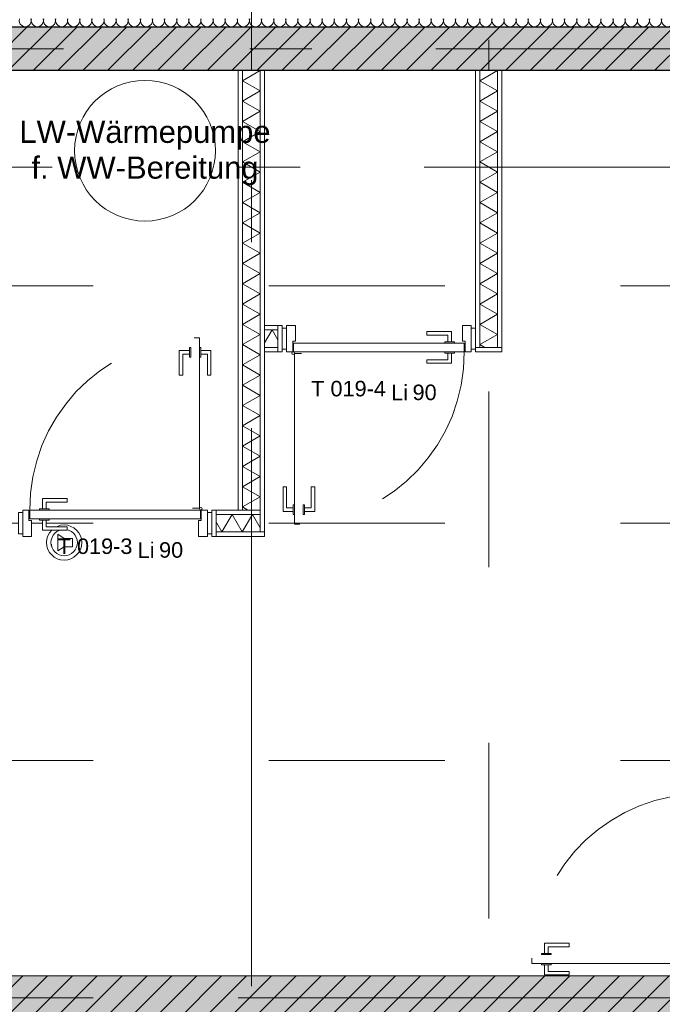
# Model space of a CAD drawing. Header units: metres. Extents: x -111 to 152, y -132 to 99.
# Tile 90 of 256: x -35.07 to -31.41, y -5.44 to 0.17. Entities that reach past the tile are written whole.
import ezdxf
from ezdxf.enums import TextEntityAlignment as Align

# ---------------------------------------------------------------- set-up
doc = ezdxf.new("R2010")
doc.units = ezdxf.units.M
doc.header["$PDMODE"] = 1
doc.header["$PDSIZE"] = -2
for name, pattern in [('Achsen 01', [5.291531, 3.175, -1.058062, 0.352704, -0.705764]), ('gestrichelt - 01', [2, 1, -1]), ('Raster 01', [2, 1, -1])]:
    doc.linetypes.add(name, pattern=pattern)
doc.layers.get('0').update_dxf_attribs({"lineweight": 25})
for name, color, linetype, lineweight in [('013_Beton und Stahlbetonarbeiten-330 Außenwände', 7, 'Continuous', 25), ('013_Beton und Stahlbetonarbeiten-340 Innenwände', 7, 'Continuous', 18), ('027_Tischlerarbeiten-340 Innentüren', 7, 'Continuous', 9), ('031_Metallbauarbeiten-340 Innentüren _ Elemente', 7, 'Continuous', 9), ('039_Trockenbauarbeiten-340 Gipskarton', 7, 'Continuous', 9), ('075_Raumlufttechnische Anlage-Beschriftung', 7, 'Continuous', 9), ('_1.35m (3D)', 7, 'Continuous', 9), ('_EG (2D)', 7, 'Continuous', 9), ('_EG - DS (2D)', 7, 'Continuous', 9), ('_GRU (2D)', 7, 'Continuous', 9), ('AV1-Brandschutzkonzept-Brandschutzkonzept', 7, 'Continuous', 5), ('AV1-Schnitt Achsen', 7, 'Achsen 01', 18), ('Bemaßung-Bemaßung', 7, 'Continuous', 9), ('Keine', 7, 'Continuous', 9)]:
    doc.layers.add(name, color=color, linetype=linetype, lineweight=lineweight)
for name, color, linetype, lineweight, true_color in [('014_Fassadenarbeiten-330 mineralische Dämmung', 7, 'Continuous', 9, 0x666666), ('039_Trockenbauarbeiten-340 Dämmung', 7, 'Continuous', 9, 0xc0c0c0), ('075_Raumlufttechnische Anlage-Lüftungsanlage', 7, 'Continuous', 18, 0x555555), ('AV1-Achsen', 1, 'Achsen 01', 18, 0xff0000), ('AV1-Raster', 7, 'Raster 01', 9, 0xa6a6a6), ('AV1-Stempel-Türnummern', 7, 'Continuous', 100, 0x02abea)]:
    doc.layers.add(name, color=color, linetype=linetype, lineweight=lineweight, true_color=true_color)
doc.layers.get('0').freeze()
doc.styles.add('Arial', font='arial.ttf')
doc.dimstyles.new('COE 50', dxfattribs={"dimtxt": 126.090495, "dimasz": 0.001414, "dimexe": 0.001, "dimexo": 0.01, "dimgap": 0.001, "dimtad": 1, "dimdec": 3, "dimtxsty": 'Arial', "dimblk": 'VW_SLASH-3', "dimblk1": 'VW_SLASH-3', "dimblk2": 'VW_SLASH-3', "dimcen": 0, "dimadec": 3, "dimazin": 0, "dimtfac": 0.8, "dimtdec": 3, "dimtix": 1, "dimtmove": 0, "dimatfit": 0, "dimldrblk": 'VW_SLASH-2', "dimfxl": 0.002, "dimfxlon": 1, "dimfrac": 2, "dimtolj": 1, "dimarcsym": 0})
pattern_1 = [(45, (0, 0), (0.07071068, -0.07071068), [0.025, -0.025])]
pattern_2 = [(-135, (0.03106, -0.03313), (0.07071068, -0.07071068), [])]

# ---------------------------------------------------------------- blocks, each defined once
blk = doc.blocks.new('Group-2')
at = {"layer": 'AV1-Raster'}
for p, q in [((-33.75, -22.95), (-33.75, 1.35)), ((-32.4, -22.95), (-32.4, 1.35)), ((1.35, -1.35), (-40.5, -1.35)), ((1.35, -2.7), (-40.5, -2.7)), ((1.35, -4.05), (-40.5, -4.05)), ((1.35, -5.4), (-40.5, -5.4))]:
    blk.add_line(p, q, dxfattribs=at)
blk = doc.blocks.new('1.35m (3D)')
at = {"layer": 'AV1-Raster', "color": 7}
blk.add_blockref('Group-2', (0, 0), dxfattribs=at)
blk = doc.blocks.new('Group-6')
at = {"color": 255, "linetype": 'Continuous', "lineweight": 9, "transparency": 33554687}
blk.add_wipeout([(0.1, 0), (0.0707, -0.0707), (0, -0.1), (-0.0707, -0.0707), (-0.1, 0), (-0.0707, 0.0707), (0, 0.1), (0.0707, 0.0707)], dxfattribs=at).dxf.layer = 'AV1-Brandschutzkonzept-Brandschutzkonzept'
at = {"layer": 'AV1-Brandschutzkonzept-Brandschutzkonzept', "color": 1, "linetype": 'Continuous', "lineweight": 9, "true_color": 0xff0000, "transparency": 33554687}
blk.add_circle((0, 0), 0.1, dxfattribs=at)
at = {"color": 255, "linetype": 'Continuous', "lineweight": 9, "transparency": 33554687}
blk.add_wipeout([(0.0722, 0.0202), (0.0653, -0.0368), (0.0202, -0.0722), (-0.0368, -0.0653), (-0.0722, -0.0202), (-0.0653, 0.0368), (-0.0202, 0.0722), (0.0368, 0.0653)], dxfattribs=at).dxf.layer = 'AV1-Brandschutzkonzept-Brandschutzkonzept'
at = {"layer": 'AV1-Brandschutzkonzept-Brandschutzkonzept', "color": 1, "linetype": 'Continuous', "lineweight": 9, "true_color": 0xff0000, "transparency": 33554687}
blk.add_circle((0, 0), 0.075, dxfattribs=at)
at = {"color": 255, "linetype": 'Continuous', "lineweight": 9, "transparency": 33554687}
blk.add_wipeout([(0, 0.0239), (0.0477, 0.0239), (0.0477, -0.0239), (0, -0.0239)], dxfattribs=at).dxf.layer = 'AV1-Brandschutzkonzept-Brandschutzkonzept'
at = {"layer": 'AV1-Brandschutzkonzept-Brandschutzkonzept', "color": 1, "linetype": 'Continuous', "lineweight": 9, "true_color": 0xff0000, "transparency": 33554687, "flags": 128}
blk.add_lwpolyline([(0, 0.0239), (0.0477, 0.0239), (0.0477, -0.0239), (0, -0.0239)], close=True, dxfattribs=at)
at = {"color": 255, "linetype": 'Continuous', "lineweight": 9, "transparency": 33554687}
blk.add_wipeout([(0, 0.0239), (-0.0358, 0.0477), (-0.0358, -0.0477), (0, -0.0239)], dxfattribs=at).dxf.layer = 'AV1-Brandschutzkonzept-Brandschutzkonzept'
at = {"layer": 'AV1-Brandschutzkonzept-Brandschutzkonzept', "color": 1, "linetype": 'Continuous', "lineweight": 9, "true_color": 0xff0000, "transparency": 33554687, "flags": 128}
blk.add_lwpolyline([(0, 0.0239), (-0.0358, 0.0477), (-0.0358, -0.0477), (0, -0.0239)], close=True, dxfattribs=at)
blk = doc.blocks.new('Group-7')
at = {"layer": 'AV1-Brandschutzkonzept-Brandschutzkonzept', "color": 7}
blk.add_blockref('Group-6', (0, 0), dxfattribs=at)
blk = doc.blocks.new('Akustischer Signaltongeber')
at = {"layer": 'AV1-Brandschutzkonzept-Brandschutzkonzept', "color": 7, "transparency": 33554687}
blk.add_blockref('Group-7', (0, 0), dxfattribs=at)
blk = doc.blocks.new('EG - DS (2D)')
at = {"layer": 'AV1-Brandschutzkonzept-Brandschutzkonzept', "color": 7}
blk.add_blockref('Akustischer Signaltongeber', (-34.815, -2.81), dxfattribs=at)
blk = doc.blocks.new('Group-37')
at = {"color": 255, "linetype": 'Continuous', "lineweight": 5}
blk.add_wipeout([(-14.45, 18.9), (-14.35, 18.9), (-14.35, 19), (-14.45, 19)], dxfattribs=at).dxf.layer = '039_Trockenbauarbeiten-340 Dämmung'
blk = doc.blocks.new('Group-38')
at = {"layer": '039_Trockenbauarbeiten-340 Dämmung', "transparency": 33554687, "flags": 128}
blk.add_lwpolyline([(-14.45, 19), (-14.3923, 18.9), (-14.35, 18.9732)], dxfattribs=at)
blk = doc.blocks.new('Group-39')
at = {"layer": '039_Trockenbauarbeiten-340 Dämmung'}
blk.add_blockref('Group-37', (0, 0), dxfattribs=at)
at = {"layer": '039_Trockenbauarbeiten-340 Dämmung', "transparency": 33554687}
blk.add_blockref('Group-38', (0, 0), dxfattribs=at)
blk = doc.blocks.new('Parametric Object-3')
at = {"layer": '039_Trockenbauarbeiten-340 Dämmung', "color": 7, "transparency": 33554687}
blk.add_blockref('Group-39', (0, 0), dxfattribs=at)
at = {"layer": '039_Trockenbauarbeiten-340 Dämmung', "color": 0, "flags": 1}
for tag in ['IFC_UUID', 'instanceID', 'prm0_name', 'prm0_type', 'prm0_value', 'prm1_name', 'prm1_type', 'prm1_value', 'prm2_name', 'prm2_type', 'prm2_value', 'prm3_name', 'prm3_type', 'prm3_value', 'prm4_name', 'prm4_type', 'prm4_value', 'prm5_name', 'prm5_type', 'prm5_value', 'prm6_name', 'prm6_type', 'prm6_value']:
    blk.add_attdef(tag, (-33.675, -1.7), '', height=0.00018, dxfattribs=at)
blk = doc.blocks.new('Group-40')
at = {"color": 255, "linetype": 'Continuous', "lineweight": 5}
blk.add_wipeout([(-15.55, 18.9), (-13.975, 18.9), (-13.975, 19), (-15.55, 19)], dxfattribs=at).dxf.layer = '039_Trockenbauarbeiten-340 Dämmung'
blk = doc.blocks.new('Group-41')
at = {"layer": '039_Trockenbauarbeiten-340 Dämmung', "transparency": 33554687, "flags": 128}
blk.add_lwpolyline([(-15.55, 19), (-15.4923, 18.9), (-15.4345, 19), (-15.3768, 18.9), (-15.3191, 19), (-15.2613, 18.9), (-15.2036, 19), (-15.1459, 18.9), (-15.0881, 19), (-15.0304, 18.9), (-14.9726, 19), (-14.9149, 18.9), (-14.8572, 19), (-14.7994, 18.9), (-14.7417, 19), (-14.684, 18.9), (-14.6262, 19), (-14.5685, 18.9), (-14.5108, 19), (-14.453, 18.9), (-14.3953, 19), (-14.3376, 18.9), (-14.2798, 19), (-14.2221, 18.9), (-14.1644, 19), (-14.1066, 18.9), (-14.0489, 19), (-13.9912, 18.9), (-13.975, 18.928)], dxfattribs=at)
blk = doc.blocks.new('Group-42')
at = {"layer": '039_Trockenbauarbeiten-340 Dämmung'}
blk.add_blockref('Group-40', (0, 0), dxfattribs=at)
at = {"layer": '039_Trockenbauarbeiten-340 Dämmung', "transparency": 33554687}
blk.add_blockref('Group-41', (0, 0), dxfattribs=at)
blk = doc.blocks.new('Parametric Object-4')
at = {"layer": '039_Trockenbauarbeiten-340 Dämmung', "color": 7, "transparency": 33554687}
blk.add_blockref('Group-42', (0, 0), dxfattribs=at)
at = {"layer": '039_Trockenbauarbeiten-340 Dämmung', "color": 0, "flags": 1}
for tag in ['IFC_UUID', 'instanceID', 'prm0_name', 'prm0_type', 'prm0_value', 'prm1_name', 'prm1_type', 'prm1_value', 'prm2_name', 'prm2_type', 'prm2_value', 'prm3_name', 'prm3_type', 'prm3_value', 'prm4_name', 'prm4_type', 'prm4_value', 'prm5_name', 'prm5_type', 'prm5_value', 'prm6_name', 'prm6_type', 'prm6_value']:
    blk.add_attdef(tag, (-32.45, -1.7), '', height=0.00018, dxfattribs=at)
blk = doc.blocks.new('Group-52')
at = {"color": 255, "linetype": 'Continuous', "lineweight": 5}
blk.add_wipeout([(-15.55, 18.9), (-13.05, 18.9), (-13.05, 19), (-15.55, 19)], dxfattribs=at).dxf.layer = '039_Trockenbauarbeiten-340 Dämmung'
blk = doc.blocks.new('Group-53')
at = {"layer": '039_Trockenbauarbeiten-340 Dämmung', "transparency": 33554687, "flags": 128}
blk.add_lwpolyline([(-15.55, 19), (-15.4923, 18.9), (-15.4345, 19), (-15.3768, 18.9), (-15.3191, 19), (-15.2613, 18.9), (-15.2036, 19), (-15.1459, 18.9), (-15.0881, 19), (-15.0304, 18.9), (-14.9726, 19), (-14.9149, 18.9), (-14.8572, 19), (-14.7994, 18.9), (-14.7417, 19), (-14.684, 18.9), (-14.6262, 19), (-14.5685, 18.9), (-14.5108, 19), (-14.453, 18.9), (-14.3953, 19), (-14.3376, 18.9), (-14.2798, 19), (-14.2221, 18.9), (-14.1644, 19), (-14.1066, 18.9), (-14.0489, 19), (-13.9912, 18.9), (-13.9334, 19), (-13.8757, 18.9), (-13.8179, 19), (-13.7602, 18.9), (-13.7025, 19), (-13.6447, 18.9), (-13.587, 19), (-13.5293, 18.9), (-13.4715, 19), (-13.4138, 18.9), (-13.3561, 19), (-13.2983, 18.9), (-13.2406, 19), (-13.1829, 18.9), (-13.1251, 19), (-13.0674, 18.9), (-13.05, 18.9301)], dxfattribs=at)
blk = doc.blocks.new('Group-54')
at = {"layer": '039_Trockenbauarbeiten-340 Dämmung'}
blk.add_blockref('Group-52', (0, 0), dxfattribs=at)
at = {"layer": '039_Trockenbauarbeiten-340 Dämmung', "transparency": 33554687}
blk.add_blockref('Group-53', (0, 0), dxfattribs=at)
blk = doc.blocks.new('Parametric Object-5')
at = {"layer": '039_Trockenbauarbeiten-340 Dämmung', "color": 7, "transparency": 33554687}
blk.add_blockref('Group-54', (0, 0), dxfattribs=at)
at = {"layer": '039_Trockenbauarbeiten-340 Dämmung', "color": 0, "flags": 1}
for tag in ['IFC_UUID', 'instanceID', 'prm0_name', 'prm0_type', 'prm0_value', 'prm1_name', 'prm1_type', 'prm1_value', 'prm2_name', 'prm2_type', 'prm2_value', 'prm3_name', 'prm3_type', 'prm3_value', 'prm4_name', 'prm4_type', 'prm4_value', 'prm5_name', 'prm5_type', 'prm5_value', 'prm6_name', 'prm6_type', 'prm6_value']:
    blk.add_attdef(tag, (-33.8, -2.625), '', height=0.00018, dxfattribs=at)
blk = doc.blocks.new('Group-73')
at = {"color": 255, "linetype": 'Continuous', "lineweight": 5}
blk.add_wipeout([(-18.375, 18.9), (-18.1, 18.9), (-18.1, 19), (-18.375, 19)], dxfattribs=at).dxf.layer = '039_Trockenbauarbeiten-340 Dämmung'
blk = doc.blocks.new('Group-74')
at = {"layer": '039_Trockenbauarbeiten-340 Dämmung', "transparency": 33554687, "flags": 128}
blk.add_lwpolyline([(-18.375, 19), (-18.3173, 18.9), (-18.2595, 19), (-18.2018, 18.9), (-18.1441, 19), (-18.1, 18.9237)], dxfattribs=at)
blk = doc.blocks.new('Group-75')
at = {"layer": '039_Trockenbauarbeiten-340 Dämmung'}
blk.add_blockref('Group-73', (0, 0), dxfattribs=at)
at = {"layer": '039_Trockenbauarbeiten-340 Dämmung', "transparency": 33554687}
blk.add_blockref('Group-74', (0, 0), dxfattribs=at)
blk = doc.blocks.new('Parametric Object-7')
at = {"layer": '039_Trockenbauarbeiten-340 Dämmung', "color": 7, "transparency": 33554687}
blk.add_blockref('Group-75', (0, 0), dxfattribs=at)
at = {"layer": '039_Trockenbauarbeiten-340 Dämmung', "color": 0, "flags": 1}
for tag in ['IFC_UUID', 'instanceID', 'prm0_name', 'prm0_type', 'prm0_value', 'prm1_name', 'prm1_type', 'prm1_value', 'prm2_name', 'prm2_type', 'prm2_value', 'prm3_name', 'prm3_type', 'prm3_value', 'prm4_name', 'prm4_type', 'prm4_value', 'prm5_name', 'prm5_type', 'prm5_value', 'prm6_name', 'prm6_type', 'prm6_value']:
    blk.add_attdef(tag, (-33.975, -2.75), '', height=0.00018, dxfattribs=at)
blk = doc.blocks.new('Group-193')
at = {"layer": '014_Fassadenarbeiten-330 mineralische Dämmung', "transparency": 33554687, "flags": 128}
for points in [[(0.17, 31.3496, -1.372995), (0.17, 31.4152)], [(0.17, 31.4185, -1.372995), (0.17, 31.4841)], [(0.17, 31.4875, -1.372995), (0.17, 31.5531)], [(0.17, 31.5564, -1.372995), (0.17, 31.622)], [(0.17, 31.6254, -1.372995), (0.17, 31.6909)], [(0.17, 31.6943, -1.372995), (0.17, 31.7599)], [(0.17, 31.7633, -1.372995), (0.17, 31.8288)], [(0.17, 31.8322, -1.372995), (0.17, 31.8978)], [(0.17, 31.9012, -1.372995), (0.17, 31.9667)], [(0.17, 31.9701, -1.372995), (0.17, 32.0357)], [(0.17, 32.039, -1.372995), (0.17, 32.1046)], [(0.17, 32.108, -1.372995), (0.17, 32.1736)], [(0.17, 32.1769, -1.372995), (0.17, 32.2425)], [(0.17, 32.2459, -1.372995), (0.17, 32.3115)], [(0.17, 32.3148, -1.372995), (0.17, 32.3804)], [(0.17, 32.3838, -1.372995), (0.17, 32.4493)], [(0.17, 32.4527, -1.372995), (0.17, 32.5183)], [(0.17, 32.5217, -1.372995), (0.17, 32.5872)], [(0.17, 32.5906, -1.372995), (0.17, 32.6562)], [(0.17, 32.6596, -1.372995), (0.17, 32.7251)], [(0.17, 32.7285, -1.372995), (0.17, 32.7941)], [(0.17, 32.7974, -1.372995), (0.17, 32.863)], [(0.17, 32.8664, -1.372995), (0.17, 32.932)], [(0.17, 32.9353, -1.372995), (0.17, 33.0009)], [(0.17, 33.0043, -1.372995), (0.17, 33.0698)], [(0.17, 33.0732, -1.372995), (0.17, 33.1388)], [(0.17, 33.1422, -1.372995), (0.17, 33.2077)], [(0.17, 33.2111, -1.372995), (0.17, 33.2767)], [(0.17, 33.2801, -1.372995), (0.17, 33.3456)], [(0.17, 33.349, -1.372995), (0.17, 33.4146)], [(0.17, 33.4179, -1.372995), (0.17, 33.4835)], [(0.17, 33.4869, -1.372995), (0.17, 33.5525)], [(0.17, 33.5558, -1.372995), (0.17, 33.6214)], [(0.17, 33.6248, -1.372995), (0.17, 33.6903)], [(0.17, 33.6937, -1.372995), (0.17, 33.7593)], [(0.17, 33.7627, -1.372995), (0.17, 33.8282)], [(0.17, 33.8316, -1.372995), (0.17, 33.8972)], [(0.17, 33.9006, -1.372995), (0.17, 33.9661)], [(0.17, 33.9695, -1.372995), (0.17, 34.0351)], [(0.17, 34.0384, -1.372995), (0.17, 34.104)], [(0.17, 34.1074, -1.372995), (0.17, 34.173)], [(0.17, 34.1763, -1.372995), (0.17, 34.2419)], [(0.17, 34.2453, -1.372995), (0.17, 34.3109)], [(0.17, 34.3142, -1.372995), (0.17, 34.3798)], [(0.17, 34.3832, -1.372995), (0.17, 34.4487)], [(0.17, 34.4521, -1.372995), (0.17, 34.5177)], [(0.17, 34.5211, -1.372995), (0.17, 34.5866)], [(0.17, 34.59, -1.372995), (0.17, 34.6556)], [(0.17, 34.659, -1.372995), (0.17, 34.7245)], [(0.17, 34.7279, -1.372995), (0.17, 34.7935)], [(0.17, 34.7968, -1.372995), (0.17, 34.8624)], [(0.17, 34.8658, -1.372995), (0.17, 34.9314)], [(0.17, 34.9347, -1.372995), (0.17, 35.0003)], [(0.17, 35.0037, -1.372995), (0.17, 35.0692)]]:
    blk.add_lwpolyline(points, format="xyb", dxfattribs=at)
blk = doc.blocks.new('Group-194')
at = {"layer": '014_Fassadenarbeiten-330 mineralische Dämmung', "transparency": 33554687}
blk.add_blockref('Group-193', (0, 0), dxfattribs=at)
blk = doc.blocks.new('Parametric Object-28')
at = {"layer": '014_Fassadenarbeiten-330 mineralische Dämmung', "color": 7, "transparency": 33554687}
blk.add_blockref('Group-194', (0, 0), dxfattribs=at)
at = {"layer": '014_Fassadenarbeiten-330 mineralische Dämmung', "color": 0, "flags": 1}
for tag in ['IFC_UUID', 'instanceID', 'prm0_name', 'prm0_type', 'prm0_value', 'prm1_name', 'prm1_type', 'prm1_value', 'prm2_name', 'prm2_type', 'prm2_value', 'prm3_name', 'prm3_type', 'prm3_value', 'prm4_name', 'prm4_type', 'prm4_value', 'prm5_name', 'prm5_type', 'prm5_value', 'prm6_name', 'prm6_type', 'prm6_value']:
    blk.add_attdef(tag, (-39.455, 0.1154), '', height=0.00018, dxfattribs=at)
blk = doc.blocks.new('COE - Innentür 1.10 _ 0.25')
at = {"layer": '027_Tischlerarbeiten-340 Innentüren', "color": 253, "linetype": 'gestrichelt - 01', "lineweight": 9, "transparency": 33554687, "flags": 128}
for points in [[(1.0325, 1.0375), (1.0125, 1.0375), (1.0125, 1.075), (0.8925, 1.075), (0.8925, 1.095), (1.0325, 1.095)], [(0.135, 1.03), (1.105, 1.03), (1.105, 0.98), (0.135, 0.98)], [(0.995, 1.03), (0.995, 1.0375), (1.05, 1.0375), (1.05, 1.03)], [(1.0325, 0.9725), (1.0125, 0.9725), (1.0125, 0.935), (0.8925, 0.935), (0.8925, 0.915), (1.0325, 0.915)], [(0.995, 0.9725), (0.995, 0.98), (1.05, 0.98), (1.05, 0.9725)]]:
    blk.add_lwpolyline(points, close=True, dxfattribs=at)
at = {"layer": '027_Tischlerarbeiten-340 Innentüren', "color": 253, "linetype": 'gestrichelt - 01', "lineweight": 9, "transparency": 33554687}
blk.add_arc((0.1325, 1.0375), 0.9725, 269.5581, 356.6163, dxfattribs=at)
at = {"color": 255}
for points in [[(-0.11, 1.1), (0.11, 1.1), (0.11, 1.075), (-0.11, 1.075)], [(-0.11, 0.025), (0.11, 0.025), (0.11, 0), (-0.11, 0)]]:
    blk.add_wipeout(points, dxfattribs=at).dxf.layer = '027_Tischlerarbeiten-340 Innentüren'
at = {"layer": '027_Tischlerarbeiten-340 Innentüren', "flags": 128}
for points in [[(-0.11, 1.1), (0.11, 1.1), (0.11, 1.075), (-0.11, 1.075)], [(-0.11, 0.025), (0.11, 0.025), (0.11, 0), (-0.11, 0)]]:
    blk.add_lwpolyline(points, close=True, dxfattribs=at)
at = {"color": 255}
blk.add_wipeout([(0.125, 0.06), (0.065, 0.06), (0.065, 0.075), (-0.125, 0.075), (-0.125, 0.025), (0.125, 0.025)], dxfattribs=at).dxf.layer = '027_Tischlerarbeiten-340 Innentüren'
at = {"layer": '027_Tischlerarbeiten-340 Innentüren', "flags": 128}
blk.add_lwpolyline([(0.125, 0.06), (0.065, 0.06), (0.065, 0.075), (-0.125, 0.075), (-0.125, 0.025), (0.125, 0.025)], close=True, dxfattribs=at)
at = {"color": 255}
blk.add_wipeout([(0.125, 1.035), (0.125, 0.065), (0.075, 0.065), (0.075, 1.035)], dxfattribs=at).dxf.layer = '027_Tischlerarbeiten-340 Innentüren'
at = {"layer": '027_Tischlerarbeiten-340 Innentüren', "flags": 128}
blk.add_lwpolyline([(0.125, 1.035), (0.125, 0.065), (0.075, 0.065), (0.075, 1.035)], close=True, dxfattribs=at)
at = {"color": 255}
for points in [[(0.125, 1.04), (0.065, 1.04), (0.065, 1.025), (-0.125, 1.025), (-0.125, 1.075), (0.125, 1.075)], [(0.0675, 0.1375), (0.0675, 0.1575), (0.03, 0.1575), (0.03, 0.2775), (0.01, 0.2775), (0.01, 0.1375)], [(0.1325, 0.1375), (0.1325, 0.1575), (0.17, 0.1575), (0.17, 0.2775), (0.19, 0.2775), (0.19, 0.1375)]]:
    blk.add_wipeout(points, dxfattribs=at).dxf.layer = '027_Tischlerarbeiten-340 Innentüren'
at = {"layer": '027_Tischlerarbeiten-340 Innentüren', "flags": 128}
for points in [[(0.125, 1.04), (0.065, 1.04), (0.065, 1.025), (-0.125, 1.025), (-0.125, 1.075), (0.125, 1.075)], [(0.0675, 0.1375), (0.0675, 0.1575), (0.03, 0.1575), (0.03, 0.2775), (0.01, 0.2775), (0.01, 0.1375)], [(0.1325, 0.1375), (0.1325, 0.1575), (0.17, 0.1575), (0.17, 0.2775), (0.19, 0.2775), (0.19, 0.1375)]]:
    blk.add_lwpolyline(points, close=True, dxfattribs=at)
at = {"color": 255}
for points in [[(0.14, 1.0375), (0.1378, 1.0322), (0.1325, 1.03), (0.1272, 1.0322), (0.125, 1.0375), (0.1272, 1.0428), (0.1325, 1.045), (0.1378, 1.0428)], [(0.0675, 0.175), (0.075, 0.175), (0.075, 0.12), (0.0675, 0.12)], [(0.125, 0.175), (0.1325, 0.175), (0.1325, 0.12), (0.125, 0.12)]]:
    blk.add_wipeout(points, dxfattribs=at).dxf.layer = '027_Tischlerarbeiten-340 Innentüren'
at = {"layer": '027_Tischlerarbeiten-340 Innentüren', "flags": 128}
for points in [[(0.0675, 0.175), (0.075, 0.175), (0.075, 0.12), (0.0675, 0.12)], [(0.125, 0.175), (0.1325, 0.175), (0.1325, 0.12), (0.125, 0.12)]]:
    blk.add_lwpolyline(points, close=True, dxfattribs=at)
at = {"layer": '027_Tischlerarbeiten-340 Innentüren'}
blk.add_circle((0.1325, 1.0375), 0.0075, dxfattribs=at)
blk = doc.blocks.new('VW_SLASH-3')
at = {"color": 0, "linetype": 'ByBlock', "lineweight": -2, "transparency": 16777216}
blk.add_line((0, 0), (-1, 0), dxfattribs=at)
at = {"color": 0, "linetype": 'Continuous', "lineweight": 15, "transparency": 16777216, "flags": 128}
blk.add_lwpolyline([(0.5, 0.5), (-0.5, -0.5)], dxfattribs=at)
blk = doc.blocks.new('*D335')
at = {"layer": 'Bemaßung-Bemaßung', "color": 0, "lineweight": -2}
for p, q in [((-39.15, 3.575), (-39.15, 3.725)), ((-33.75, 3.575), (-33.75, 3.725)), ((-33.8207, 3.675), (-39.0793, 3.675))]:
    blk.add_line(p, q, dxfattribs=at)
at = {"layer": 'Defpoints', "color": 0}
for p in [(-39.15, 3.675), (-39.15, 0), (-33.75, 0)]:
    blk.add_point(p, dxfattribs=at)
at = {"layer": 'Bemaßung-Bemaßung', "color": 0, "lineweight": -2, "xscale": 0.070693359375, "yscale": 0.070693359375, "zscale": 0.070693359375, "rotation": 180}
blk.add_blockref('VW_SLASH-3', (-39.15, 3.675), dxfattribs=at)
at = {"layer": 'Bemaßung-Bemaßung', "color": 0, "lineweight": -2, "xscale": 0.070693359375, "yscale": 0.070693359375, "zscale": 0.070693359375}
blk.add_blockref('VW_SLASH-3', (-33.75, 3.675), dxfattribs=at)
at = {"layer": 'Bemaßung-Bemaßung', "color": 0, "insert": (-36.45, 3.8008), "char_height": 0.12609, "attachment_point": 5, "style": 'Arial'}
blk.add_mtext('\\A1;5,40', dxfattribs=at)
blk = doc.blocks.new('VW_SLASH-2')
at = {"color": 0, "linetype": 'ByBlock', "lineweight": -2, "transparency": 16777216}
blk.add_line((0, 0), (-1, 0), dxfattribs=at)
at = {"color": 0, "linetype": 'Continuous', "lineweight": 15, "transparency": 16777216, "flags": 128}
blk.add_lwpolyline([(0.5, 0.5), (-0.5, -0.5)], dxfattribs=at)
blk = doc.blocks.new('*D336')
at = {"layer": 'Bemaßung-Bemaßung', "color": 0, "lineweight": -2}
for p, q in [((-33.75, 3.575), (-33.75, 3.725)), ((-28.35, 3.575), (-28.35, 3.725)), ((-28.4207, 3.675), (-33.6793, 3.675))]:
    blk.add_line(p, q, dxfattribs=at)
at = {"layer": 'Defpoints', "color": 0}
for p in [(-33.75, 3.675), (-33.75, 0), (-28.35, 0)]:
    blk.add_point(p, dxfattribs=at)
at = {"layer": 'Bemaßung-Bemaßung', "color": 0, "lineweight": -2, "xscale": 0.070693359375, "yscale": 0.070693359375, "zscale": 0.070693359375, "rotation": 180}
blk.add_blockref('VW_SLASH-3', (-33.75, 3.675), dxfattribs=at)
at = {"layer": 'Bemaßung-Bemaßung', "color": 0, "lineweight": -2, "xscale": 0.070693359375, "yscale": 0.070693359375, "zscale": 0.070693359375}
blk.add_blockref('VW_SLASH-3', (-28.35, 3.675), dxfattribs=at)
at = {"layer": 'Bemaßung-Bemaßung', "color": 0, "insert": (-31.05, 3.8008), "char_height": 0.12609, "attachment_point": 5, "style": 'Arial'}
blk.add_mtext('\\A1;5,40', dxfattribs=at)
blk = doc.blocks.new('COE - Innentür 1.10 _ 0.15')
at = {"layer": '027_Tischlerarbeiten-340 Innentüren', "color": 253, "linetype": 'gestrichelt - 01', "lineweight": 9, "transparency": 33554687, "flags": 128}
for points in [[(0.9825, 1.0375), (0.9625, 1.0375), (0.9625, 1.075), (0.8425, 1.075), (0.8425, 1.095), (0.9825, 1.095)], [(0.085, 1.03), (1.055, 1.03), (1.055, 0.98), (0.085, 0.98)], [(0.945, 1.03), (0.945, 1.0375), (1, 1.0375), (1, 1.03)], [(0.9825, 0.9725), (0.9625, 0.9725), (0.9625, 0.935), (0.8425, 0.935), (0.8425, 0.915), (0.9825, 0.915)], [(0.945, 0.9725), (0.945, 0.98), (1, 0.98), (1, 0.9725)]]:
    blk.add_lwpolyline(points, close=True, dxfattribs=at)
at = {"layer": '027_Tischlerarbeiten-340 Innentüren', "color": 253, "linetype": 'gestrichelt - 01', "lineweight": 9, "transparency": 33554687}
blk.add_arc((0.0825, 1.0375), 0.9725, 269.5581, 356.6163, dxfattribs=at)
at = {"color": 255}
for points in [[(-0.06, 1.1), (0.06, 1.1), (0.06, 1.075), (-0.06, 1.075)], [(-0.06, 0.025), (0.06, 0.025), (0.06, 0), (-0.06, 0)]]:
    blk.add_wipeout(points, dxfattribs=at).dxf.layer = '027_Tischlerarbeiten-340 Innentüren'
at = {"layer": '027_Tischlerarbeiten-340 Innentüren', "flags": 128}
for points in [[(-0.06, 1.1), (0.06, 1.1), (0.06, 1.075), (-0.06, 1.075)], [(-0.06, 0.025), (0.06, 0.025), (0.06, 0), (-0.06, 0)]]:
    blk.add_lwpolyline(points, close=True, dxfattribs=at)
at = {"color": 255}
blk.add_wipeout([(0.075, 0.06), (0.015, 0.06), (0.015, 0.075), (-0.075, 0.075), (-0.075, 0.025), (0.075, 0.025)], dxfattribs=at).dxf.layer = '027_Tischlerarbeiten-340 Innentüren'
at = {"layer": '027_Tischlerarbeiten-340 Innentüren', "flags": 128}
blk.add_lwpolyline([(0.075, 0.06), (0.015, 0.06), (0.015, 0.075), (-0.075, 0.075), (-0.075, 0.025), (0.075, 0.025)], close=True, dxfattribs=at)
at = {"color": 255}
blk.add_wipeout([(0.075, 1.035), (0.075, 0.065), (0.025, 0.065), (0.025, 1.035)], dxfattribs=at).dxf.layer = '027_Tischlerarbeiten-340 Innentüren'
at = {"layer": '027_Tischlerarbeiten-340 Innentüren', "flags": 128}
blk.add_lwpolyline([(0.075, 1.035), (0.075, 0.065), (0.025, 0.065), (0.025, 1.035)], close=True, dxfattribs=at)
at = {"color": 255}
for points in [[(0.075, 1.04), (0.015, 1.04), (0.015, 1.025), (-0.075, 1.025), (-0.075, 1.075), (0.075, 1.075)], [(0.0175, 0.1375), (0.0175, 0.1575), (-0.02, 0.1575), (-0.02, 0.2775), (-0.04, 0.2775), (-0.04, 0.1375)], [(0.0825, 0.1375), (0.0825, 0.1575), (0.12, 0.1575), (0.12, 0.2775), (0.14, 0.2775), (0.14, 0.1375)]]:
    blk.add_wipeout(points, dxfattribs=at).dxf.layer = '027_Tischlerarbeiten-340 Innentüren'
at = {"layer": '027_Tischlerarbeiten-340 Innentüren', "flags": 128}
for points in [[(0.075, 1.04), (0.015, 1.04), (0.015, 1.025), (-0.075, 1.025), (-0.075, 1.075), (0.075, 1.075)], [(0.0175, 0.1375), (0.0175, 0.1575), (-0.02, 0.1575), (-0.02, 0.2775), (-0.04, 0.2775), (-0.04, 0.1375)], [(0.0825, 0.1375), (0.0825, 0.1575), (0.12, 0.1575), (0.12, 0.2775), (0.14, 0.2775), (0.14, 0.1375)]]:
    blk.add_lwpolyline(points, close=True, dxfattribs=at)
at = {"color": 255}
for points in [[(0.09, 1.0375), (0.0878, 1.0322), (0.0825, 1.03), (0.0772, 1.0322), (0.075, 1.0375), (0.0772, 1.0428), (0.0825, 1.045), (0.0878, 1.0428)], [(0.0175, 0.175), (0.025, 0.175), (0.025, 0.12), (0.0175, 0.12)], [(0.075, 0.175), (0.0825, 0.175), (0.0825, 0.12), (0.075, 0.12)]]:
    blk.add_wipeout(points, dxfattribs=at).dxf.layer = '027_Tischlerarbeiten-340 Innentüren'
at = {"layer": '027_Tischlerarbeiten-340 Innentüren', "flags": 128}
for points in [[(0.0175, 0.175), (0.025, 0.175), (0.025, 0.12), (0.0175, 0.12)], [(0.075, 0.175), (0.0825, 0.175), (0.0825, 0.12), (0.075, 0.12)]]:
    blk.add_lwpolyline(points, close=True, dxfattribs=at)
at = {"layer": '027_Tischlerarbeiten-340 Innentüren'}
blk.add_circle((0.0825, 1.0375), 0.0075, dxfattribs=at)
blk = doc.blocks.new('Türnummer 2 - Innentür')
at = {"layer": '031_Metallbauarbeiten-340 Innentüren _ Elemente', "char_height": 0.08826, "attachment_point": 8, "line_spacing_factor": 0.965511, "style": 'Arial'}
for s, insert in [('Li', (0, -0.0671)), ('90', (0.1423, -0.0671))]:
    blk.add_mtext(s, dxfattribs=dict(at, insert=insert))
at = {"layer": '031_Metallbauarbeiten-340 Innentüren _ Elemente', "style": 'Arial'}
blk.add_attdef('Türnummer', text='', height=0.0883, dxfattribs=at).set_placement((-0.2903, -0.071), align=Align.BOTTOM_CENTER)
at = {"layer": '031_Metallbauarbeiten-340 Innentüren _ Elemente', "color": 7, "transparency": 33554687, "style": 'Arial'}
blk.add_attdef('Schallschutzklasse', text='', height=0.0883, dxfattribs=at).set_placement((-0.1763, -0.2296), align=Align.BOTTOM_CENTER)
at = {"layer": 'Keine', "color": 0, "flags": 1}
for tag, p in [('Lichte_Breite', (-0.4481, -0.3885)), ('Panikfunktion', (-0.4481, -0.5473)), ('AT-Nr.', (-0.4481, -0.7062))]:
    blk.add_attdef(tag, p, '', height=0.0883, dxfattribs=at)
blk = doc.blocks.new('Group-715')
at = {"layer": 'AV1-Achsen'}
blk.add_line((-33.75, -26.5), (-33.75, 4.9), dxfattribs=at)
blk = doc.blocks.new('Group-717')
at = {"layer": 'AV1-Achsen'}
blk.add_line((-43.2844, 0), (4.2656, 0), dxfattribs=at)
blk = doc.blocks.new('Group-721')
at = {"layer": 'AV1-Achsen'}
blk.add_line((-43.35, -5.4), (4.2, -5.4), dxfattribs=at)
blk = doc.blocks.new('Group-724')
at = {"layer": 'AV1-Schnitt Achsen'}
blk.add_line((-43.35, -0.675), (4.2, -0.675), dxfattribs=at)
blk = doc.blocks.new('GRU (2D)')
at = {"layer": 'AV1-Achsen', "color": 7}
for name in ['Group-715', 'Group-717', 'Group-721']:
    blk.add_blockref(name, (0, 0), dxfattribs=at)
at = {"layer": 'AV1-Schnitt Achsen', "color": 7}
blk.add_blockref('Group-724', (0, 0), dxfattribs=at)
blk = doc.blocks.new('EG (2D)')
at = {"layer": '014_Fassadenarbeiten-330 mineralische Dämmung', "rotation": 90}
blk.add_blockref('Parametric Object-28', (0, 0), dxfattribs=at)
at = {"layer": '039_Trockenbauarbeiten-340 Dämmung'}
for name, p, rotation in [('Parametric Object-4', (-51.35, -15.675), 270), ('Parametric Object-3', (-48.025, 17.3), 180)]:
    blk.add_blockref(name, p, dxfattribs=dict(at, rotation=rotation))
at = {"layer": 'Bemaßung-Bemaßung', "color": 1}
for p1, p2, picture, middle in [((-33.75, 0), (-39.15, 0), '*D335', (-36.45, 3.8008)), ((-28.35, 0), (-33.75, 0), '*D336', (-31.05, 3.8008))]:
    dim = blk.add_aligned_dim(p1=p1, p2=p2, distance=-3.675, text='5,40', dimstyle='COE 50', override={"dimtxt": 0.12609, "dimasz": 0.070693, "dimexe": 0.05, "dimgap": 0.05, "dimpost": '<>', "dimtxsty": 'Arial', "dimtmove": 2, "dimfxl": 0.1}, dxfattribs=at)
    dim.commit()
    dim.dimension.update_dxf_attribs({"geometry": picture, "text_midpoint": middle})
at = {"color": 255}
blk.add_wipeout([(-33.9548, -0.5805), (-34.0721, -0.8637), (-34.3553, -0.981), (-34.6384, -0.8637), (-34.7557, -0.5805), (-34.6384, -0.2974), (-34.3553, -0.1801), (-34.0721, -0.2974)], dxfattribs=at).dxf.layer = '075_Raumlufttechnische Anlage-Lüftungsanlage'
at = {"layer": '075_Raumlufttechnische Anlage-Lüftungsanlage'}
blk.add_circle((-34.3553, -0.5805), 0.4004, dxfattribs=at)
at = {"color": 255}
for points in [[(-32.45, -1.7), (-32.45, -0.125), (-32.475, -0.125), (-32.475, -1.7)], [(-32.325, -1.7), (-32.325, -0.125), (-32.35, -0.125), (-32.35, -1.7)], [(-33.575, -1.575), (-33.675, -1.575), (-33.675, -1.6), (-33.575, -1.6)], [(-33.575, -1.7), (-33.675, -1.7), (-33.675, -1.725), (-33.575, -1.725)]]:
    blk.add_wipeout(points, dxfattribs=at).dxf.layer = '039_Trockenbauarbeiten-340 Gipskarton'
at = {"layer": '039_Trockenbauarbeiten-340 Gipskarton', "flags": 128}
for points in [[(-32.45, -1.7), (-32.45, -0.125), (-32.475, -0.125), (-32.475, -1.7)], [(-32.325, -1.7), (-32.325, -0.125), (-32.35, -0.125), (-32.35, -1.7)], [(-33.575, -1.575), (-33.675, -1.575), (-33.675, -1.6), (-33.575, -1.6)], [(-33.575, -1.7), (-33.675, -1.7), (-33.675, -1.725), (-33.575, -1.725)]]:
    blk.add_lwpolyline(points, close=True, dxfattribs=at)
at = {"layer": '039_Trockenbauarbeiten-340 Dämmung', "rotation": 270}
blk.add_blockref('Parametric Object-5', (-52.7, -15.675), dxfattribs=at)
at = {"layer": '039_Trockenbauarbeiten-340 Dämmung'}
blk.add_blockref('Parametric Object-7', (-15.6, -21.65), dxfattribs=at)
at = {"color": 255}
for points in [[(-33.975, -2.625), (-33.7, -2.625), (-33.7, -2.65), (-33.975, -2.65)], [(-33.975, -2.75), (-33.675, -2.75), (-33.675, -2.775), (-33.975, -2.775)]]:
    blk.add_wipeout(points, dxfattribs=at).dxf.layer = '039_Trockenbauarbeiten-340 Gipskarton'
at = {"layer": '039_Trockenbauarbeiten-340 Gipskarton', "flags": 128}
for points in [[(-33.975, -2.625), (-33.7, -2.625), (-33.7, -2.65), (-33.975, -2.65)], [(-33.975, -2.75), (-33.675, -2.75), (-33.675, -2.775), (-33.975, -2.775)]]:
    blk.add_lwpolyline(points, close=True, dxfattribs=at)
at = {"color": 255}
for points in [[(-33.8, -2.625), (-33.8, -0.125), (-33.825, -0.125), (-33.825, -2.625)], [(-33.675, -2.75), (-33.675, -0.125), (-33.7, -0.125), (-33.7, -2.75)]]:
    blk.add_wipeout(points, dxfattribs=at).dxf.layer = '039_Trockenbauarbeiten-340 Gipskarton'
at = {"layer": '014_Fassadenarbeiten-330 mineralische Dämmung', "flags": 128}
blk.add_lwpolyline([(-18.9, 0.305), (-18.9, 0.125), (-39.275, 0.125), (-39.275, -5.4), (-39.455, -5.4), (-39.455, 0.305)], close=True, dxfattribs=at)
at = {"layer": '039_Trockenbauarbeiten-340 Gipskarton', "flags": 128}
for points in [[(-33.8, -2.625), (-33.8, -0.125), (-33.825, -0.125), (-33.825, -2.625)], [(-33.675, -2.75), (-33.675, -0.125), (-33.7, -0.125), (-33.7, -2.75)]]:
    blk.add_lwpolyline(points, close=True, dxfattribs=at)
at = {"layer": '075_Raumlufttechnische Anlage-Beschriftung', "color": 253, "insert": (-34.3553, -0.7777), "char_height": 0.12609, "attachment_point": 8, "line_spacing_factor": 0.969122, "style": 'Arial'}
blk.add_mtext('LW-Wärmepumpe\\Pf. WW-Bereitung', dxfattribs=at)
at = {"layer": '027_Tischlerarbeiten-340 Innentüren', "color": 7, "rotation": 180}
blk.add_blockref('COE - Innentür 1.10 _ 0.25', (-31.05, -4.175), dxfattribs=at)
at = {"layer": '013_Beton und Stahlbetonarbeiten-330 Außenwände', "linetype": 'Continuous', "lineweight": 0, "true_color": 0xc0c0c0}
blk.add_hatch(color=9, dxfattribs=at).paths.add_polyline_path([(-39.025, -0.125), (-39.025, -5.525), (-39.275, -5.525), (-39.275, 0.125), (-18.775, 0.125), (-18.775, -0.125)])
at = {"layer": '013_Beton und Stahlbetonarbeiten-330 Außenwände', "linetype": 'Continuous', "lineweight": 13}
h = blk.add_hatch(dxfattribs=at)
h.set_pattern_fill('Stahlbeton', color=251, style=0, pattern_type=2)
h.set_pattern_definition(pattern_1)
h.paths.add_polyline_path([(-39.025, -0.125), (-39.025, -5.525), (-39.275, -5.525), (-39.275, 0.125), (-18.775, 0.125), (-18.775, -0.125)])
h = blk.add_hatch(dxfattribs=at)
h.set_pattern_fill('Stahlbeton-1', color=251, style=0, pattern_type=2)
h.set_pattern_definition(pattern_2)
h.paths.add_polyline_path([(-39.025, -0.125), (-39.025, -5.525), (-39.275, -5.525), (-39.275, 0.125), (-18.775, 0.125), (-18.775, -0.125)])
at = {"layer": '013_Beton und Stahlbetonarbeiten-340 Innenwände', "linetype": 'Continuous', "lineweight": 0, "true_color": 0xc0c0c0}
blk.add_hatch(color=9, dxfattribs=at).paths.add_polyline_path([(-39.025, -5.275), (-39.025, -5.525), (-22.825, -5.525), (-22.825, -5.275)])
at = {"layer": '013_Beton und Stahlbetonarbeiten-340 Innenwände', "linetype": 'Continuous', "lineweight": 13}
h = blk.add_hatch(dxfattribs=at)
h.set_pattern_fill('Stahlbeton', color=251, style=0, pattern_type=2)
h.set_pattern_definition(pattern_1)
h.paths.add_polyline_path([(-39.025, -5.275), (-39.025, -5.525), (-22.825, -5.525), (-22.825, -5.275)])
h = blk.add_hatch(dxfattribs=at)
h.set_pattern_fill('Stahlbeton-1', color=251, style=0, pattern_type=2)
h.set_pattern_definition(pattern_2)
h.paths.add_polyline_path([(-39.025, -5.275), (-39.025, -5.525), (-22.825, -5.525), (-22.825, -5.275)])
at = {"layer": '013_Beton und Stahlbetonarbeiten-330 Außenwände', "flags": 128}
blk.add_lwpolyline([(-39.025, -0.125), (-39.025, -5.525), (-39.275, -5.525), (-39.275, 0.125), (-18.775, 0.125), (-18.775, -0.125)], close=True, dxfattribs=at)
at = {"layer": '013_Beton und Stahlbetonarbeiten-340 Innenwände', "flags": 128}
blk.add_lwpolyline([(-39.025, -5.275), (-39.025, -5.525), (-22.825, -5.525), (-22.825, -5.275)], close=True, dxfattribs=at)
at = {"layer": '027_Tischlerarbeiten-340 Innentüren', "color": 7, "xscale": -1}
for p, rotation in [((-32.475, -1.65), 90), ((-35.075, -2.7), 270)]:
    blk.add_blockref('COE - Innentür 1.10 _ 0.15', p, dxfattribs=dict(at, rotation=rotation))
at = {"layer": 'AV1-Stempel-Türnummern', "color": 7}
ref = blk.add_blockref('Türnummer 2 - Innentür', (-32.9071, -1.9337), dxfattribs=at)
ref.add_attrib('Türnummer', 'T 019-4', dxfattribs={"layer": '031_Metallbauarbeiten-340 Innentüren _ Elemente', "height": 0.08826, "style": 'Arial'}).set_placement((-33.1974, -2.0047), align=Align.BOTTOM_CENTER)
ref = blk.add_blockref('Türnummer 2 - Innentür', (-34.3489, -2.8305), dxfattribs=at)
ref.add_attrib('Türnummer', 'T 019-3', dxfattribs={"layer": '031_Metallbauarbeiten-340 Innentüren _ Elemente', "height": 0.08826, "style": 'Arial'}).set_placement((-34.6391, -2.9015), align=Align.BOTTOM_CENTER)
at = {"color": 255}
for points in [[(-33.575, -1.725), (-33.575, -1.575), (-33.6, -1.575), (-33.6, -1.725)], [(-32.325, -1.7), (-32.475, -1.7), (-32.475, -1.725), (-32.325, -1.725)], [(-33.95, -2.775), (-33.95, -2.625), (-33.975, -2.625), (-33.975, -2.775)]]:
    blk.add_wipeout(points, dxfattribs=at).dxf.layer = '039_Trockenbauarbeiten-340 Gipskarton'
at = {"layer": '039_Trockenbauarbeiten-340 Gipskarton', "flags": 128}
for points in [[(-33.575, -1.725), (-33.575, -1.575), (-33.6, -1.575), (-33.6, -1.725)], [(-32.325, -1.7), (-32.475, -1.7), (-32.475, -1.725), (-32.325, -1.725)], [(-33.95, -2.775), (-33.95, -2.625), (-33.975, -2.625), (-33.975, -2.775)]]:
    blk.add_lwpolyline(points, close=True, dxfattribs=at)

msp = doc.modelspace()

# ---------------------------------------------------------------- block references
at = {"layer": '_1.35m (3D)'}
msp.add_blockref('1.35m (3D)', (0, 0), dxfattribs=at)

# ---------------------------------------------------------------- next in the draw order: block references
at = {"layer": '_EG - DS (2D)'}
msp.add_blockref('EG - DS (2D)', (0, 0), dxfattribs=at)

# ---------------------------------------------------------------- next in the draw order: block references
at = {"layer": '_EG (2D)'}
msp.add_blockref('EG (2D)', (0, 0), dxfattribs=at)

# ---------------------------------------------------------------- next in the draw order: block references
at = {"layer": '_GRU (2D)'}
msp.add_blockref('GRU (2D)', (0, 0), dxfattribs=at)

doc.saveas('drawing.dxf')
